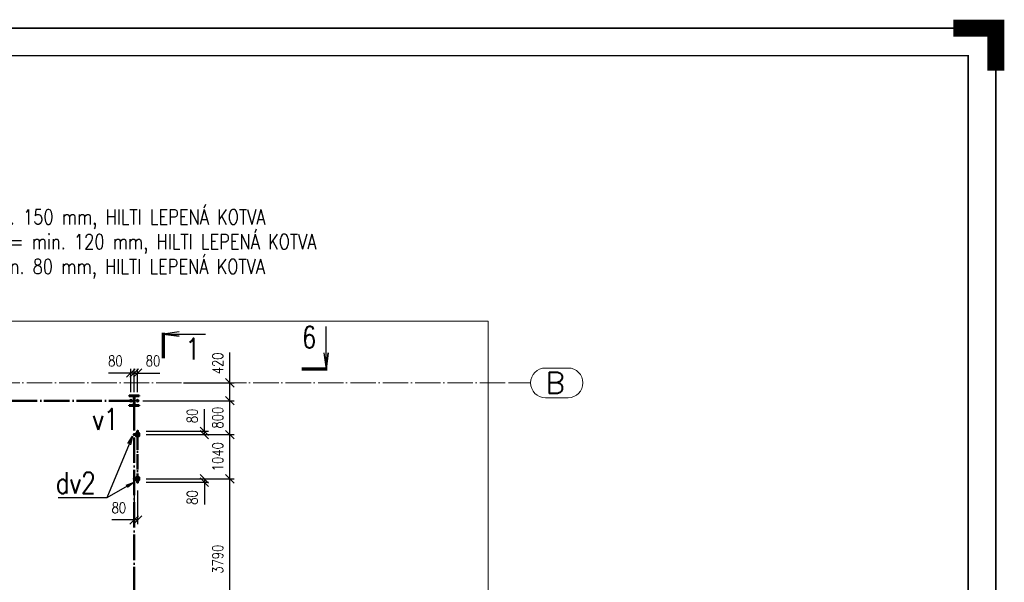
# Paper-space layout 'Layout1' of a CAD drawing. Extents: x -2 to 1033, y -36 to 596.
# Tile 60 of 60: x 611 to 843, y 463 to 596. Entities that reach past the tile are written whole.
import ezdxf
from ezdxf.enums import TextEntityAlignment as Align

# ---------------------------------------------------------------- set-up
doc = ezdxf.new("R2010")
doc.units = 0
for name, pattern in [('ACAD_ISO02W100', [15, 12, -3]), ('ACAD_ISO04W100', [30.5, 24, -3, 0.5, -3]), ('HP_01_CER_B', [8, 5, -1, 1, -1])]:
    doc.linetypes.add(name, pattern=pattern)
doc.layers.get('0').update_dxf_attribs({"linetype": 'CONTINUOUS'})
doc.layers.get('DEFPOINTS').update_dxf_attribs({"color": 132, "linetype": 'CONTINUOUS'})
doc.layers.add('RAMECEK_HP', color=251, linetype='CONTINUOUS')
for name, color, linetype, lineweight in [('SS_1.ET-HALA_TaO-PODLAHA', 9, 'CONTINUOUS', 13), ('SS_1.ET-HALA_TaO-RASTR', 7, 'HP_01_CER_B', 13), ('SS_2.ET-HALA_TaO-VESTAVBA_A1÷B2-VAZBA', 200, 'CONTINUOUS', 50), ('SS_KOTY', 3, 'CONTINUOUS', 25), ('SS_PLNA_025', 7, 'CONTINUOUS', 25), ('SS_POPIS', 140, 'CONTINUOUS', 25), ('SS_REZ', 6, 'CONTINUOUS', 70), ('SS_SRAFY', 8, 'CONTINUOUS', 18), ('SS_TEXT35', 2, 'CONTINUOUS', 35), ('SS_TEXT7', 6, 'CONTINUOUS', 70)]:
    doc.layers.add(name, color=color, linetype=linetype, lineweight=lineweight)
doc.styles.add('ROMANS', font='romans.shx', dxfattribs={"width": 0.8})
doc.styles.add('romans.shx', font='romans.shx', dxfattribs={"height": 5})
doc.linetypes.add('ZIGZAG', pattern='A,0.00254,-5.08,[131,ltypeshp.shx,S=5.08,R=0,X=-5.08,Y=0],-10.16,[131,ltypeshp.shx,S=5.08,R=180,X=5.08,Y=0],-5.08', length=20.32254)
doc.dimstyles.new('A-1_(2.5)_100AS', dxfattribs={"dimtxt": 2.5, "dimasz": 2, "dimexe": 1, "dimexo": 2, "dimgap": 0, "dimtad": 0, "dimdec": 1, "dimlfac": 100, "dimrnd": 1, "dimtxsty": 'ROMANS', "dimblk1": 'OBLIQUE', "dimblk2": 'OBLIQUE', "dimsah": 1, "dimcen": 2, "dimclrd": 256, "dimclre": 256, "dimclrt": 256, "dimadec": 1, "dimazin": 2, "dimtfac": 0.714286, "dimtdec": 1, "dimtmove": 0, "dimatfit": 3, "dimldrblk": 'OPEN', "dimfxl": 1, "dimtvp": 1.142857, "dimtfill": 1, "dimtolj": 1, "dimlwd": -1, "dimlwe": -1, "dimarcsym": 0})
pattern_1 = [(45, (420.77081, 302.914772), (-0.0224506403, 0.0224506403), [])]

# ---------------------------------------------------------------- blocks, each defined once
blk = doc.blocks.new('*U6')
at = {"layer": 'RAMECEK_HP', "lineweight": 35, "const_width": 0.35}
for points in [[(0, 594), (0, 0), (841, 0), (841, 594)], [(6.5, 587.5), (6.5, 6.5), (834.5, 6.5), (834.5, 587.5)]]:
    blk.add_lwpolyline(points, close=True, dxfattribs=at)
at = {"layer": 'RAMECEK_HP', "lineweight": 40, "const_width": 4}
blk.add_lwpolyline([(841, 584), (841, 594), (831, 594)], dxfattribs=at)
at = {"layer": 'DEFPOINTS', "style": 'ROMANS', "width": 0.8}
blk.add_attdef('TISK', text='', height=10, dxfattribs=at).set_placement((841, -33), align=Align.RIGHT)
blk = doc.blocks.new('0KRIZ')
at = {"color": 0, "linetype": 'ByBlock', "ltscale": 0.5}
for p, q in [((-0.5, 0), (0.5, 0)), ((0, -0.5), (0, 0.5))]:
    blk.add_line(p, q, dxfattribs=at)
blk = doc.blocks.new('_Oblique')
at = {"color": 0, "linetype": 'ByBlock', "lineweight": -2}
blk.add_line((-0.5, -0.5), (0.5, 0.5), dxfattribs=at)
blk = doc.blocks.new('*D47')
at = {"layer": 'DEFPOINTS', "color": 0, "transparency": 16777216}
for p in [(638.82, 487.81), (660.55, 487.81), (638.56, 449.91)]:
    blk.add_point(p, dxfattribs=at)
at = {"layer": 'SS_KOTY', "transparency": 16777216}
for p, q in [((640.82, 487.81), (661.55, 487.81)), ((660.55, 449.91), (660.55, 487.81)), ((640.56, 449.91), (661.55, 449.91))]:
    blk.add_line(p, q, dxfattribs=at)
at = {"layer": 'SS_KOTY', "transparency": 16777216, "xscale": 2, "yscale": 2, "zscale": 2}
for p, rotation in [((660.55, 487.81), 90), ((660.55, 449.91), 270)]:
    blk.add_blockref('_Oblique', p, dxfattribs=dict(at, rotation=rotation))
at = {"layer": 'SS_KOTY', "transparency": 16777216, "insert": (657.69, 468.86), "char_height": 2.5, "attachment_point": 5, "rotation": 90, "style": 'ROMANS', "bg_fill": 3, "box_fill_scale": 1.1, "bg_fill_color": 256, "bg_fill_true_color": 13158600, "bg_fill_transparency": 0}
blk.add_mtext('\\A1;3790', dxfattribs=at)
blk = doc.blocks.new('_OPEN')
at = {"color": 0, "linetype": 'ByBlock'}
for p, q in [((-1, 0.17), (0, 0)), ((0, 0), (-1, -0.17)), ((0, 0), (-1, 0))]:
    blk.add_line(p, q, dxfattribs=at)
blk = doc.blocks.new('*D48')
at = {"layer": 'DEFPOINTS', "color": 0, "transparency": 16777216}
for p in [(638.82, 498.21), (660.55, 498.21), (638.82, 487.81)]:
    blk.add_point(p, dxfattribs=at)
at = {"layer": 'SS_KOTY', "transparency": 16777216}
for p, q in [((640.82, 498.21), (661.55, 498.21)), ((660.55, 487.81), (660.55, 498.21)), ((640.82, 487.81), (661.55, 487.81))]:
    blk.add_line(p, q, dxfattribs=at)
at = {"layer": 'SS_KOTY', "transparency": 16777216, "xscale": 2, "yscale": 2, "zscale": 2}
for p, rotation in [((660.55, 498.21), 90), ((660.55, 487.81), 270)]:
    blk.add_blockref('_Oblique', p, dxfattribs=dict(at, rotation=rotation))
at = {"layer": 'SS_KOTY', "transparency": 16777216, "insert": (657.69, 493.01), "char_height": 2.5, "attachment_point": 5, "rotation": 90, "style": 'ROMANS', "bg_fill": 3, "box_fill_scale": 1.1, "bg_fill_color": 256, "bg_fill_true_color": 13158600, "bg_fill_transparency": 0}
blk.add_mtext('\\A1;1040', dxfattribs=at)
blk = doc.blocks.new('*D49')
at = {"layer": 'DEFPOINTS', "color": 0, "transparency": 16777216}
for p in [(638.02, 506.21), (660.55, 506.21), (638.82, 498.21)]:
    blk.add_point(p, dxfattribs=at)
at = {"layer": 'SS_KOTY', "transparency": 16777216}
for p, q in [((640.02, 506.21), (661.55, 506.21)), ((660.55, 498.21), (660.55, 506.21)), ((640.82, 498.21), (661.55, 498.21))]:
    blk.add_line(p, q, dxfattribs=at)
at = {"layer": 'SS_KOTY', "transparency": 16777216, "xscale": 2, "yscale": 2, "zscale": 2}
for p, rotation in [((660.55, 506.21), 90), ((660.55, 498.21), 270)]:
    blk.add_blockref('_Oblique', p, dxfattribs=dict(at, rotation=rotation))
at = {"layer": 'SS_KOTY', "transparency": 16777216, "insert": (657.69, 502.21), "char_height": 2.5, "attachment_point": 5, "rotation": 90, "style": 'ROMANS', "bg_fill": 3, "box_fill_scale": 1.1, "bg_fill_color": 256, "bg_fill_true_color": 13158600, "bg_fill_transparency": 0}
blk.add_mtext('\\A1;800', dxfattribs=at)
blk = doc.blocks.new('*D50')
at = {"layer": 'DEFPOINTS', "color": 0, "transparency": 16777216}
for p in [(647.64, 510.41), (660.55, 510.41), (638.02, 506.21)]:
    blk.add_point(p, dxfattribs=at)
at = {"layer": 'SS_KOTY', "transparency": 16777216}
for p, q in [((660.55, 510.41), (660.55, 517.56)), ((649.64, 510.41), (661.55, 510.41)), ((660.55, 506.21), (660.55, 510.41)), ((640.02, 506.21), (661.55, 506.21))]:
    blk.add_line(p, q, dxfattribs=at)
at = {"layer": 'SS_KOTY', "transparency": 16777216, "xscale": 2, "yscale": 2, "zscale": 2}
for p, rotation in [((660.55, 510.41), 90), ((660.55, 506.21), 270)]:
    blk.add_blockref('_Oblique', p, dxfattribs=dict(at, rotation=rotation))
at = {"layer": 'SS_KOTY', "transparency": 16777216, "insert": (657.69, 514.99), "char_height": 2.5, "attachment_point": 5, "rotation": 90, "style": 'ROMANS', "bg_fill": 3, "box_fill_scale": 1.1, "bg_fill_color": 256, "bg_fill_true_color": 13158600, "bg_fill_transparency": 0}
blk.add_mtext('\\A1;420', dxfattribs=at)
blk = doc.blocks.new('*D51')
at = {"layer": 'DEFPOINTS', "color": 0, "transparency": 16777216}
for p in [(638.02, 487.81), (638.82, 487.01, 0.46), (638.02, 478.11)]:
    blk.add_point(p, dxfattribs=at)
at = {"layer": 'SS_KOTY', "transparency": 16777216}
for p, q in [((638.02, 485.81), (638.02, 477.11)), ((638.82, 485.01), (638.82, 477.11)), ((638.02, 478.11), (632.78, 478.11)), ((638.82, 478.11), (638.02, 478.11))]:
    blk.add_line(p, q, dxfattribs=at)
at = {"layer": 'SS_KOTY', "transparency": 16777216, "xscale": 2, "yscale": 2, "zscale": 2, "rotation": 180}
blk.add_blockref('_Oblique', (638.02, 478.11), dxfattribs=at)
at = {"layer": 'SS_KOTY', "transparency": 16777216, "xscale": 2, "yscale": 2, "zscale": 2}
blk.add_blockref('_Oblique', (638.82, 478.11), dxfattribs=at)
at = {"layer": 'SS_KOTY', "transparency": 16777216, "insert": (634.4, 480.97), "char_height": 2.5, "attachment_point": 5, "style": 'ROMANS', "bg_fill": 3, "box_fill_scale": 1.1, "bg_fill_color": 256, "bg_fill_true_color": 13158600, "bg_fill_transparency": 0}
blk.add_mtext('\\A1;80', dxfattribs=at)
blk = doc.blocks.new('*D52')
at = {"layer": 'DEFPOINTS', "color": 0, "transparency": 16777216}
for p in [(638.82, 487.81), (638.82, 487.01), (654.55, 487.01)]:
    blk.add_point(p, dxfattribs=at)
at = {"layer": 'SS_KOTY', "transparency": 16777216}
for p, q in [((640.82, 487.81), (655.55, 487.81)), ((654.55, 487.81), (654.55, 487.01)), ((640.82, 487.01), (655.55, 487.01)), ((654.55, 487.01), (654.55, 481.78))]:
    blk.add_line(p, q, dxfattribs=at)
at = {"layer": 'SS_KOTY', "transparency": 16777216, "xscale": 2, "yscale": 2, "zscale": 2}
for p, rotation in [((654.55, 487.81), 90), ((654.55, 487.01), 270)]:
    blk.add_blockref('_Oblique', p, dxfattribs=dict(at, rotation=rotation))
at = {"layer": 'SS_KOTY', "transparency": 16777216, "insert": (651.69, 483.4), "char_height": 2.5, "attachment_point": 5, "rotation": 90, "style": 'ROMANS', "bg_fill": 3, "box_fill_scale": 1.1, "bg_fill_color": 256, "bg_fill_true_color": 13158600, "bg_fill_transparency": 0}
blk.add_mtext('\\A1;80', dxfattribs=at)
blk = doc.blocks.new('*D53')
at = {"layer": 'DEFPOINTS', "color": 0, "transparency": 16777216}
for p in [(638.82, 499.01), (654.55, 499.01), (638.82, 498.21)]:
    blk.add_point(p, dxfattribs=at)
at = {"layer": 'SS_KOTY', "transparency": 16777216}
for p, q in [((654.55, 499.01), (654.55, 504.25)), ((640.82, 499.01), (655.55, 499.01)), ((654.55, 498.21), (654.55, 499.01)), ((640.82, 498.21), (655.55, 498.21))]:
    blk.add_line(p, q, dxfattribs=at)
at = {"layer": 'SS_KOTY', "transparency": 16777216, "xscale": 2, "yscale": 2, "zscale": 2}
for p, rotation in [((654.55, 499.01), 90), ((654.55, 498.21), 270)]:
    blk.add_blockref('_Oblique', p, dxfattribs=dict(at, rotation=rotation))
at = {"layer": 'SS_KOTY', "transparency": 16777216, "insert": (651.69, 502.63), "char_height": 2.5, "attachment_point": 5, "rotation": 90, "style": 'ROMANS', "bg_fill": 3, "box_fill_scale": 1.1, "bg_fill_color": 256, "bg_fill_true_color": 13158600, "bg_fill_transparency": 0}
blk.add_mtext('\\A1;80', dxfattribs=at)
blk = doc.blocks.new('*D54')
at = {"layer": 'DEFPOINTS', "color": 0, "transparency": 16777216}
for p in [(637.22, 512.73), (637.22, 506.21), (638.02, 506.21)]:
    blk.add_point(p, dxfattribs=at)
at = {"layer": 'SS_KOTY', "transparency": 16777216}
for p, q in [((637.22, 512.73), (631.98, 512.73)), ((637.22, 508.21), (637.22, 513.73)), ((638.02, 512.73), (637.22, 512.73)), ((638.02, 508.21), (638.02, 513.73))]:
    blk.add_line(p, q, dxfattribs=at)
at = {"layer": 'SS_KOTY', "transparency": 16777216, "xscale": 2, "yscale": 2, "zscale": 2, "rotation": 180}
blk.add_blockref('_Oblique', (637.22, 512.73), dxfattribs=at)
at = {"layer": 'SS_KOTY', "transparency": 16777216, "xscale": 2, "yscale": 2, "zscale": 2}
blk.add_blockref('_Oblique', (638.02, 512.73), dxfattribs=at)
at = {"layer": 'SS_KOTY', "transparency": 16777216, "insert": (633.6, 515.59), "char_height": 2.5, "attachment_point": 5, "style": 'ROMANS', "bg_fill": 3, "box_fill_scale": 1.1, "bg_fill_color": 256, "bg_fill_true_color": 13158600, "bg_fill_transparency": 0}
blk.add_mtext('\\A1;80', dxfattribs=at)
blk = doc.blocks.new('*D55')
at = {"layer": 'DEFPOINTS', "color": 0, "transparency": 16777216}
for p in [(638.82, 512.73), (638.02, 506.21), (638.82, 506.21)]:
    blk.add_point(p, dxfattribs=at)
at = {"layer": 'SS_KOTY', "transparency": 16777216}
for p, q in [((638.02, 508.21), (638.02, 513.73)), ((638.02, 512.73), (638.82, 512.73)), ((638.82, 508.21), (638.82, 513.73)), ((638.82, 512.73), (644.06, 512.73))]:
    blk.add_line(p, q, dxfattribs=at)
at = {"layer": 'SS_KOTY', "transparency": 16777216, "xscale": 2, "yscale": 2, "zscale": 2, "rotation": 180}
blk.add_blockref('_Oblique', (638.02, 512.73), dxfattribs=at)
at = {"layer": 'SS_KOTY', "transparency": 16777216, "xscale": 2, "yscale": 2, "zscale": 2}
blk.add_blockref('_Oblique', (638.82, 512.73), dxfattribs=at)
at = {"layer": 'SS_KOTY', "transparency": 16777216, "insert": (642.44, 515.59), "char_height": 2.5, "attachment_point": 5, "style": 'ROMANS', "bg_fill": 3, "box_fill_scale": 1.1, "bg_fill_color": 256, "bg_fill_true_color": 13158600, "bg_fill_transparency": 0}
blk.add_mtext('\\A1;80', dxfattribs=at)
blk = doc.blocks.new('*U114')
at = {"layer": 'SS_PLNA_025'}
blk.add_lwpolyline([(3.78, 6.25), (0, 5.72), (3.78, 5.2), (0, 5.72), (10, 5.72)], dxfattribs=at)
at = {"layer": 'SS_REZ'}
blk.add_line((0, 5.99), (0, 0), dxfattribs=at)
at = {"layer": 'SS_TEXT7', "style": 'ROMANS', "width": 0.8}
blk.add_attdef('REZs', text='', height=5, dxfattribs=at).set_placement((7, -0.28), align=Align.CENTER)
blk = doc.blocks.new('*U116')
at = {"layer": 'SS_PLNA_025'}
blk.add_lwpolyline([(5.2, 3.78), (5.72, 0), (6.25, 3.78), (5.72, 0), (5.72, 10)], dxfattribs=at)
at = {"layer": 'SS_REZ'}
blk.add_line((5.99, 0), (0, 0), dxfattribs=at)
at = {"layer": 'SS_TEXT7', "style": 'ROMANS', "width": 0.8}
blk.add_attdef('REZv', text='', height=5, dxfattribs=at).set_placement((1.72, 5), align=Align.CENTER)

psp = doc.layouts.get("Layout1")

# ---------------------------------------------------------------- linework, layer by layer
at = {"layer": 'SS_1.ET-HALA_TaO-PODLAHA', "linetype": 'ZIGZAG', "ltscale": 0.25}
for p, q in [((721.3903, 524.9889), (463.0708, 524.9889)), ((721.3903, 376.4148), (721.3903, 524.9889))]:
    psp.add_line(p, q, dxfattribs=at)
at = {"layer": 'SS_1.ET-HALA_TaO-RASTR', "linetype": 'Continuous', "ltscale": 0.25}
for p, q in [((740.2226, 513.9148), (734.8893, 513.9148)), ((734.8893, 506.9148), (740.2226, 506.9148))]:
    psp.add_line(p, q, dxfattribs=at)
at = {"layer": 'SS_1.ET-HALA_TaO-RASTR', "linetype": 'ACAD_ISO04W100', "ltscale": 0.25}
for p, q in [((726.3903, 510.4148), (726.3893, 510.4148)), ((726.3893, 510.4148), (731.3893, 510.4148))]:
    psp.add_line(p, q, dxfattribs=at)
at = {"layer": 'SS_1.ET-HALA_TaO-RASTR', "linetype": 'Continuous', "ltscale": 0.25}
for centre, start, end in [((734.8893, 510.4148), 90, 270), ((740.2226, 510.4148), 270, 90)]:
    psp.add_arc(centre, 3.5, start, end, dxfattribs=at)
at = {"layer": 'SS_2.ET-HALA_TaO-VESTAVBA_A1÷B2-VAZBA', "color": 7, "linetype": 'ACAD_ISO04W100', "ltscale": 0.25}
for p, q in [((638.0208, 506.2148), (467.5708, 506.2148)), ((638.0208, 392.4148, 10), (638.0208, 506.2148, 10))]:
    psp.add_line(p, q, dxfattribs=at)

# ---------------------------------------------------------------- block references
at = {"layer": 'RAMECEK_HP'}
psp.add_blockref('*U6', (0, 0), dxfattribs=at)
at = {"layer": 'SS_2.ET-HALA_TaO-VESTAVBA_A1÷B2-VAZBA', "color": 7, "linetype": 'ACAD_ISO04W100', "ltscale": 0.25}
for p in [(638.8208, 498.2148), (638.8208, 487.8148)]:
    psp.add_blockref('0KRIZ', p, dxfattribs=at)
at = {"layer": 'SS_REZ'}
psp.add_blockref('*U116', (677.5033, 513.6736, 10), dxfattribs=at).add_auto_attribs({'REZv': '6'})

# ---------------------------------------------------------------- texts
at = {"layer": 'SS_1.ET-HALA_TaO-RASTR', "color": 7, "style": 'romans.shx'}
psp.add_text('B', height=5, dxfattribs=at).set_placement((734.9464, 507.9148))
at = {"layer": 'SS_POPIS', "color": 4, "style": 'romans.shx', "width": 0.8}
for s, p in [('v1', (628.1212, 499.3447)), ('dv2', (619.5186, 484.3414)), ('dv2', (619.5186, 484.3414))]:
    psp.add_text(s, height=5, dxfattribs=at).set_placement(p)
at = {"layer": 'SS_TEXT35', "insert": (483.1803, 557.1045), "char_height": 3.5, "attachment_point": 1, "style": 'ROMANS'}
psp.add_mtext_dynamic_manual_height_columns('{\\LPOUŽITÉ KOTVY:\\P}v1 - HILTI HIT-HY 200-A V3 + HAS-U M20x260 8.8, hef = min. 150 mm, HILTI LEPENÁ KOTVA\\Pv2, sch1 - HILTI HIT-HY 200-A V3 + HAS-U M16x190 5.8, hef = min. 120 mm, HILTI LEPENÁ KOTVA\\Pdv2 - HILTI HIT-HY 200-A V3 + HAS-U M12x160 5.8, hef = min. 80 mm, HILTI LEPENÁ KOTVA', width=239.392882, gutter_width=12.5, heights=[0], dxfattribs=at)

# ---------------------------------------------------------------- next in the draw order: dimensions: what is measured, and where the dimension line sits
at = {"layer": 'SS_KOTY'}
dim = psp.add_linear_dim(base=(660.5511, 487.8148), p1=(638.5558, 449.9148), p2=(638.8208, 487.8148), angle=90, dimstyle='A-1_(2.5)_100AS', override={"dimtmove": 1}, dxfattribs=at)
dim.commit()
dim.dimension.update_dxf_attribs({"geometry": '*D47', "text_midpoint": (657.6939, 468.8648)})

# ---------------------------------------------------------------- next in the draw order: dimensions: what is measured, and where the dimension line sits
dim = psp.add_linear_dim(base=(660.5511, 498.2148), p1=(638.8208, 487.8148), p2=(638.8208, 498.2148), angle=90, dimstyle='A-1_(2.5)_100AS', override={"dimtmove": 1}, dxfattribs=at)
dim.commit()
dim.dimension.update_dxf_attribs({"geometry": '*D48', "text_midpoint": (657.6939, 493.0148)})

# ---------------------------------------------------------------- next in the draw order: dimensions: what is measured, and where the dimension line sits
dim = psp.add_linear_dim(base=(660.5511, 506.2148), p1=(638.8208, 498.2148), p2=(638.0208, 506.2148), angle=90, dimstyle='A-1_(2.5)_100AS', override={"dimtmove": 1}, dxfattribs=at)
dim.commit()
dim.dimension.update_dxf_attribs({"geometry": '*D49', "text_midpoint": (657.6939, 502.2148)})

# ---------------------------------------------------------------- next in the draw order: linework, layer by layer
at = {"layer": 'SS_2.ET-HALA_TaO-VESTAVBA_A1÷B2-VAZBA', "color": 7, "linetype": 'ACAD_ISO04W100', "ltscale": 0.15}
psp.add_line((638.8208, 498.2148), (638.8208, 487.8148), dxfattribs=at)
at = {"layer": 'SS_POPIS', "color": 0, "linetype": 'ByBlock'}
for p, q in [((636.5408, 496.0987), (637.6208, 497.8148)), ((637.6208, 497.8148), (636.8483, 495.97)), ((637.6208, 497.8148), (637.1557, 495.8412))]:
    psp.add_line(p, q, dxfattribs=at)

# ---------------------------------------------------------------- next in the draw order: dimensions: what is measured, and where the dimension line sits
at = {"layer": 'SS_KOTY'}
dim = psp.add_linear_dim(base=(660.5511, 510.4148), p1=(638.0208, 506.2148), p2=(647.6448, 510.4148), angle=90, dimstyle='A-1_(2.5)_100AS', override={"dimtmove": 0}, dxfattribs=at)
dim.commit()
dim.dimension.update_dxf_attribs({"geometry": '*D50', "text_midpoint": (657.6939, 514.9862)})

# ---------------------------------------------------------------- next in the draw order: dimensions: what is measured, and where the dimension line sits
for base, p1, p2, picture, middle in [((637.2208, 512.7295), (638.0208, 506.2148), (637.2208, 506.2148), '*D54', (633.6018, 515.5866)), ((638.0208, 478.1112), (638.8208, 487.0148, 0.46), (638.0208, 487.8148), '*D51', (634.4018, 480.9684))]:
    dim = psp.add_linear_dim(base=base, p1=p1, p2=p2, dimstyle='A-1_(2.5)_100AS', dxfattribs=at)
    dim.commit()
    dim.dimension.update_dxf_attribs({"geometry": picture, "text_midpoint": middle})
dim = psp.add_linear_dim(base=(654.5511, 499.0148), p1=(638.8208, 498.2148), p2=(638.8208, 499.0148), angle=90, dimstyle='A-1_(2.5)_100AS', dxfattribs=at)
dim.commit()
dim.dimension.update_dxf_attribs({"geometry": '*D53', "text_midpoint": (651.6939, 502.6338)})

# ---------------------------------------------------------------- next in the draw order: hatches: boundary and pattern name
at = {"layer": 'SS_SRAFY'}
h = psp.add_hatch(dxfattribs=at)
h.set_pattern_fill('ANSI31', color=5, scale=0.01, style=0)
h.set_pattern_definition(pattern_1)
h.paths.add_polyline_path([(638.5208, 498.6148, 0.41421331), (638.4208, 498.5148), (638.4208, 497.9148, 0.41421356), (638.5208, 497.8148), (639.1208, 497.8148, 0.41421356), (639.2208, 497.9148), (639.2208, 498.5148, 0.41421381), (639.1208, 498.6148)], flags=0)
h.paths.add_polyline_path([(638.5208, 498.5648), (639.1208, 498.5648, -0.41421321), (639.1708, 498.5148), (639.1708, 497.9148, -0.41421356), (639.1208, 497.8648), (638.5208, 497.8648, -0.41421356), (638.4708, 497.9148), (638.4708, 498.5148, -0.41421356)], flags=0)

# ---------------------------------------------------------------- next in the draw order: linework, layer by layer
at = {"layer": 'SS_2.ET-HALA_TaO-VESTAVBA_A1÷B2-VAZBA', "color": 7, "linetype": 'Continuous', "ltscale": 0.25}
for p, q in [((636.8208, 505.0148), (639.2208, 505.0148)), ((638.4208, 498.5148), (638.4208, 497.9148)), ((638.4708, 497.9148), (638.4708, 498.5148)), ((639.1208, 498.6148), (638.5208, 498.6148)), ((638.5208, 498.5648), (639.1208, 498.5648)), ((639.1208, 497.8648), (638.5208, 497.8648)), ((638.5208, 497.8148), (639.1208, 497.8148)), ((639.1708, 498.5148), (639.1708, 497.9148)), ((639.2208, 498.5148), (639.2208, 497.9148))]:
    psp.add_line(p, q, dxfattribs=at)
at = {"layer": 'SS_2.ET-HALA_TaO-VESTAVBA_A1÷B2-VAZBA', "color": 7, "linetype": 'ACAD_ISO04W100', "ltscale": 0.25}
for p, q in [((638.7008, 499.0148), (638.9408, 499.0148)), ((638.7608, 499.0148), (638.8808, 499.0148)), ((638.8208, 498.8948), (638.8208, 499.1348)), ((638.8208, 498.9548), (638.8208, 499.0748)), ((637.9008, 498.2148), (638.1408, 498.2148)), ((637.9608, 498.2148), (638.0808, 498.2148)), ((638.0208, 498.0948), (638.0208, 498.3348)), ((638.0208, 498.1548), (638.0208, 498.2748))]:
    psp.add_line(p, q, dxfattribs=at)
at = {"layer": 'SS_2.ET-HALA_TaO-VESTAVBA_A1÷B2-VAZBA', "color": 1, "linetype": 'Continuous', "ltscale": 0.25}
for p, q in [((638.8208, 499.1243), (638.726, 499.0695)), ((638.726, 499.0695), (638.726, 498.96)), ((638.726, 498.96), (638.8208, 498.9053)), ((638.9156, 499.0695), (638.8208, 499.1243)), ((638.8208, 498.9053), (638.9156, 498.96)), ((638.9156, 498.96), (638.9156, 499.0695)), ((638.0208, 498.3243), (637.926, 498.2695)), ((637.926, 498.2695), (637.926, 498.16)), ((637.926, 498.16), (638.0208, 498.1053)), ((638.1156, 498.2695), (638.0208, 498.3243)), ((638.0208, 498.1053), (638.1156, 498.16)), ((638.1156, 498.16), (638.1156, 498.2695))]:
    psp.add_line(p, q, dxfattribs=at)
for centre, radius in [((638.8208, 499.0148), 0.12), ((638.8208, 499.0148), 0.06), ((638.0208, 498.2148), 0.12), ((638.0208, 498.2148), 0.06)]:
    psp.add_circle(centre, radius, dxfattribs=at)
at = {"layer": 'SS_2.ET-HALA_TaO-VESTAVBA_A1÷B2-VAZBA', "color": 3, "linetype": 'ACAD_ISO02W100', "ltscale": 0.25}
for centre in [(638.8208, 499.0148), (638.0208, 498.2148)]:
    psp.add_circle(centre, 0.07, dxfattribs=at)
at = {"layer": 'SS_2.ET-HALA_TaO-VESTAVBA_A1÷B2-VAZBA', "color": 7, "linetype": 'Continuous', "ltscale": 0.25}
for centre, start, end in [((638.5208, 498.5148), 90, 180), ((638.5208, 497.9148), 180, 270), ((639.1208, 498.5148), 0, 90), ((639.1208, 497.9148), 270, 360)]:
    psp.add_arc(centre, 0.1, start, end, dxfattribs=at)
at = {"layer": 'SS_2.ET-HALA_TaO-VESTAVBA_A1÷B2-VAZBA', "color": 7, "linetype": 'Continuous', "ltscale": 0.25, "extrusion": (0, 0, -1)}
for centre, start, end in [((-638.5208, 498.5148), 0, 90), ((-639.1208, 498.5148), 90, 180)]:
    psp.add_arc(centre, 0.05, start, end, dxfattribs=at)
at = {"layer": 'SS_2.ET-HALA_TaO-VESTAVBA_A1÷B2-VAZBA', "color": 7, "linetype": 'Continuous', "ltscale": 0.25, "extrusion": (-4.54747e-14, -1.88363e-14, -1)}
psp.add_arc((-638.5208, 497.9148), 0.05, 270, 360, dxfattribs=at)
at = {"layer": 'SS_2.ET-HALA_TaO-VESTAVBA_A1÷B2-VAZBA', "color": 7, "linetype": 'Continuous', "ltscale": 0.25, "extrusion": (6.4311e-14, 0, -1)}
psp.add_arc((-639.1208, 497.9148), 0.05, 180, 270, dxfattribs=at)
at = {"layer": 'SS_POPIS', "color": 140}
psp.add_lwpolyline([(637.6208, 497.8148), (631.5599, 483.3414), (620.0837, 483.3414)], dxfattribs=at)

# ---------------------------------------------------------------- next in the draw order: dimensions: what is measured, and where the dimension line sits
at = {"layer": 'SS_KOTY'}
dim = psp.add_linear_dim(base=(638.8208, 512.7295), p1=(638.0208, 506.2148), p2=(638.8208, 506.2148), dimstyle='A-1_(2.5)_100AS', dxfattribs=at)
dim.commit()
dim.dimension.update_dxf_attribs({"geometry": '*D55', "text_midpoint": (642.4399, 515.5866)})
dim = psp.add_linear_dim(base=(654.5511, 487.0148), p1=(638.8208, 487.8148), p2=(638.8208, 487.0148), angle=90, dimstyle='A-1_(2.5)_100AS', dxfattribs=at)
dim.commit()
dim.dimension.update_dxf_attribs({"geometry": '*D52', "text_midpoint": (651.6939, 483.3957)})

# ---------------------------------------------------------------- next in the draw order: hatches: boundary and pattern name
at = {"layer": 'SS_SRAFY'}
h = psp.add_hatch(dxfattribs=at)
h.set_pattern_fill('ANSI31', color=5, scale=0.01, style=0)
h.set_pattern_definition(pattern_1)
h.paths.add_polyline_path([(636.8208, 505.1848), (636.8208, 505.0148), (639.2208, 505.0148), (639.2208, 505.1848), (638.2808, 505.1848, -0.41421356), (638.0708, 505.3948), (638.0708, 507.0348, -0.41421356), (638.2808, 507.2448), (639.2208, 507.2448), (639.2208, 507.4148), (636.8208, 507.4148), (636.8208, 507.2448), (637.7608, 507.2448, -0.41421356), (637.9708, 507.0348), (637.9708, 505.3948, -0.41421356), (637.7608, 505.1848)], flags=0)
h = psp.add_hatch(dxfattribs=at)
h.set_pattern_fill('ANSI31', color=5, scale=0.01, style=0)
h.set_pattern_definition(pattern_1)
h.paths.add_polyline_path([(638.5208, 488.2148, 0.41421331), (638.4208, 488.1148), (638.4208, 487.5148, 0.41421356), (638.5208, 487.4148), (639.1208, 487.4148, 0.41421356), (639.2208, 487.5148), (639.2208, 488.1148, 0.41421381), (639.1208, 488.2148)], flags=0)
h.paths.add_polyline_path([(638.5208, 488.1648), (639.1208, 488.1648, -0.41421321), (639.1708, 488.1148), (639.1708, 487.5148, -0.41421356), (639.1208, 487.4648), (638.5208, 487.4648, -0.41421356), (638.4708, 487.5148), (638.4708, 488.1148, -0.41421356)], flags=0)

# ---------------------------------------------------------------- next in the draw order: linework, layer by layer
at = {"layer": 'SS_1.ET-HALA_TaO-RASTR', "linetype": 'ACAD_ISO04W100', "ltscale": 0.25}
psp.add_line((452.5708, 510.4148), (726.3903, 510.4148), dxfattribs=at)
at = {"layer": 'SS_2.ET-HALA_TaO-VESTAVBA_A1÷B2-VAZBA', "color": 7, "linetype": 'Continuous', "ltscale": 0.25}
for p, q in [((639.2208, 507.4148), (636.8208, 507.4148)), ((636.8208, 507.4148), (636.8208, 507.2448)), ((636.8208, 507.2448), (637.7608, 507.2448)), ((637.9708, 507.0348), (637.9708, 505.3948)), ((638.0708, 505.3948), (638.0708, 507.0348)), ((638.2808, 507.2448), (639.2208, 507.2448)), ((639.2208, 507.4148), (639.2208, 507.2448)), ((637.7608, 505.1848), (636.8208, 505.1848)), ((636.8208, 505.1848), (636.8208, 505.0148)), ((639.2208, 505.1848), (638.2808, 505.1848)), ((639.2208, 505.1848), (639.2208, 505.0148)), ((638.4208, 488.1148), (638.4208, 487.5148)), ((638.4708, 487.5148), (638.4708, 488.1148)), ((639.1208, 488.2148), (638.5208, 488.2148)), ((638.5208, 488.1648), (639.1208, 488.1648)), ((639.1208, 487.4648), (638.5208, 487.4648)), ((638.5208, 487.4148), (639.1208, 487.4148)), ((639.1708, 488.1148), (639.1708, 487.5148)), ((639.2208, 488.1148), (639.2208, 487.5148))]:
    psp.add_line(p, q, dxfattribs=at)
at = {"layer": 'SS_2.ET-HALA_TaO-VESTAVBA_A1÷B2-VAZBA', "color": 7, "linetype": 'ACAD_ISO04W100', "ltscale": 0.25}
for p, q in [((637.0358, 506.2148), (637.4058, 506.2148)), ((637.1208, 506.2148), (637.3208, 506.2148)), ((637.2208, 506.0298), (637.2208, 506.3998)), ((637.2208, 506.1148), (637.2208, 506.3148)), ((638.6358, 506.2148), (639.0058, 506.2148)), ((638.7208, 506.2148), (638.9208, 506.2148)), ((638.8208, 506.0298), (638.8208, 506.3998)), ((638.8208, 506.1148), (638.8208, 506.3148)), ((638.1408, 487.8148), (637.9008, 487.8148)), ((638.0808, 487.8148), (637.9608, 487.8148)), ((638.0208, 487.6948), (638.0208, 487.9348)), ((638.0208, 487.7548), (638.0208, 487.8748)), ((638.8208, 486.8948), (638.8208, 487.1348)), ((638.9408, 487.0148), (638.7008, 487.0148)), ((638.8808, 487.0148), (638.7608, 487.0148)), ((638.8208, 486.9548), (638.8208, 487.0748))]:
    psp.add_line(p, q, dxfattribs=at)
at = {"layer": 'SS_2.ET-HALA_TaO-VESTAVBA_A1÷B2-VAZBA', "color": 1, "linetype": 'Continuous', "ltscale": 0.25}
for p, q in [((637.2208, 506.3878), (637.071, 506.3013)), ((637.071, 506.3013), (637.071, 506.1283)), ((637.071, 506.1283), (637.2208, 506.0418)), ((637.3706, 506.3013), (637.2208, 506.3878)), ((637.2208, 506.0418), (637.3706, 506.1283)), ((637.3706, 506.1283), (637.3706, 506.3013)), ((638.8208, 506.3878), (638.671, 506.3013)), ((638.671, 506.3013), (638.671, 506.1283)), ((638.671, 506.1283), (638.8208, 506.0418)), ((638.9706, 506.3013), (638.8208, 506.3878)), ((638.8208, 506.0418), (638.9706, 506.1283)), ((638.9706, 506.1283), (638.9706, 506.3013)), ((637.9661, 487.9096), (637.9113, 487.8148)), ((637.9113, 487.8148), (637.9661, 487.7199)), ((638.0756, 487.9096), (637.9661, 487.9096)), ((637.9661, 487.7199), (638.0756, 487.7199)), ((638.1303, 487.8148), (638.0756, 487.9096)), ((638.0756, 487.7199), (638.1303, 487.8148)), ((638.7661, 487.1096), (638.7113, 487.0148)), ((638.8756, 487.1096), (638.7661, 487.1096)), ((638.9303, 487.0148), (638.8756, 487.1096)), ((638.7113, 487.0148), (638.7661, 486.9199)), ((638.7661, 486.9199), (638.8756, 486.9199)), ((638.8756, 486.9199), (638.9303, 487.0148))]:
    psp.add_line(p, q, dxfattribs=at)
for centre, radius in [((637.2208, 506.2148), 0.185), ((637.2208, 506.2148), 0.1), ((638.8208, 506.2148), 0.185), ((638.8208, 506.2148), 0.1), ((638.0208, 487.8148), 0.12), ((638.0208, 487.8148), 0.06), ((638.8208, 487.0148), 0.12), ((638.8208, 487.0148), 0.06)]:
    psp.add_circle(centre, radius, dxfattribs=at)
at = {"layer": 'SS_2.ET-HALA_TaO-VESTAVBA_A1÷B2-VAZBA', "color": 3, "linetype": 'ACAD_ISO02W100', "ltscale": 0.25}
for centre, radius in [((637.2208, 506.2148), 0.11), ((638.8208, 506.2148), 0.11), ((638.0208, 487.8148), 0.07), ((638.8208, 487.0148), 0.07)]:
    psp.add_circle(centre, radius, dxfattribs=at)
at = {"layer": 'SS_2.ET-HALA_TaO-VESTAVBA_A1÷B2-VAZBA', "color": 7, "linetype": 'Continuous', "ltscale": 0.25, "extrusion": (-2.24241e-15, -5.41366e-15, -1)}
psp.add_arc((-637.7608, 507.0348), 0.21, 90, 180, dxfattribs=at)
at = {"layer": 'SS_2.ET-HALA_TaO-VESTAVBA_A1÷B2-VAZBA', "color": 7, "linetype": 'Continuous', "ltscale": 0.25, "extrusion": (5.41366e-15, -2.24241e-15, -1)}
psp.add_arc((-638.2808, 507.0348), 0.21, 0, 90, dxfattribs=at)
at = {"layer": 'SS_2.ET-HALA_TaO-VESTAVBA_A1÷B2-VAZBA', "color": 7, "linetype": 'Continuous', "ltscale": 0.25, "extrusion": (2.24241e-15, -5.41366e-15, -1)}
psp.add_arc((-637.7608, 505.3948), 0.21, 180, 270, dxfattribs=at)
at = {"layer": 'SS_2.ET-HALA_TaO-VESTAVBA_A1÷B2-VAZBA', "color": 7, "linetype": 'Continuous', "ltscale": 0.25, "extrusion": (-5.41366e-15, -2.24241e-15, -1)}
psp.add_arc((-638.2808, 505.3948), 0.21, 270, 0, dxfattribs=at)
at = {"layer": 'SS_2.ET-HALA_TaO-VESTAVBA_A1÷B2-VAZBA', "color": 7, "linetype": 'Continuous', "ltscale": 0.25}
for centre, start, end in [((638.5208, 488.1148), 90, 180), ((638.5208, 487.5148), 180, 270), ((639.1208, 488.1148), 0, 90), ((639.1208, 487.5148), 270, 360)]:
    psp.add_arc(centre, 0.1, start, end, dxfattribs=at)
at = {"layer": 'SS_2.ET-HALA_TaO-VESTAVBA_A1÷B2-VAZBA', "color": 7, "linetype": 'Continuous', "ltscale": 0.25, "extrusion": (0, 0, -1)}
for centre, start, end in [((-638.5208, 488.1148), 0, 90), ((-639.1208, 488.1148), 90, 180)]:
    psp.add_arc(centre, 0.05, start, end, dxfattribs=at)
at = {"layer": 'SS_2.ET-HALA_TaO-VESTAVBA_A1÷B2-VAZBA', "color": 7, "linetype": 'Continuous', "ltscale": 0.25, "extrusion": (-2.27374e-14, -9.41813e-15, -1)}
psp.add_arc((-638.5208, 487.5148), 0.05, 270, 360, dxfattribs=at)
at = {"layer": 'SS_2.ET-HALA_TaO-VESTAVBA_A1÷B2-VAZBA', "color": 7, "linetype": 'Continuous', "ltscale": 0.25, "extrusion": (9.41813e-15, -2.27374e-14, -1)}
psp.add_arc((-639.1208, 487.5148), 0.05, 180, 270, dxfattribs=at)
at = {"layer": 'SS_POPIS', "color": 0, "linetype": 'ByBlock'}
for p, q in [((636.1174, 486.316), (638.0208, 487.0148)), ((638.0208, 487.0148), (636.2822, 486.0263)), ((638.0208, 487.0148), (636.4469, 485.7365))]:
    psp.add_line(p, q, dxfattribs=at)
at = {"layer": 'SS_POPIS', "color": 140}
psp.add_lwpolyline([(638.0208, 487.0148), (631.5599, 483.3414), (620.0837, 483.3414)], dxfattribs=at)

# ---------------------------------------------------------------- next in the draw order: block references
at = {"layer": 'SS_REZ'}
psp.add_blockref('*U114', (644.8441, 516.2006), dxfattribs=at).add_auto_attribs({'REZs': '1'})

doc.saveas('drawing.dxf')
